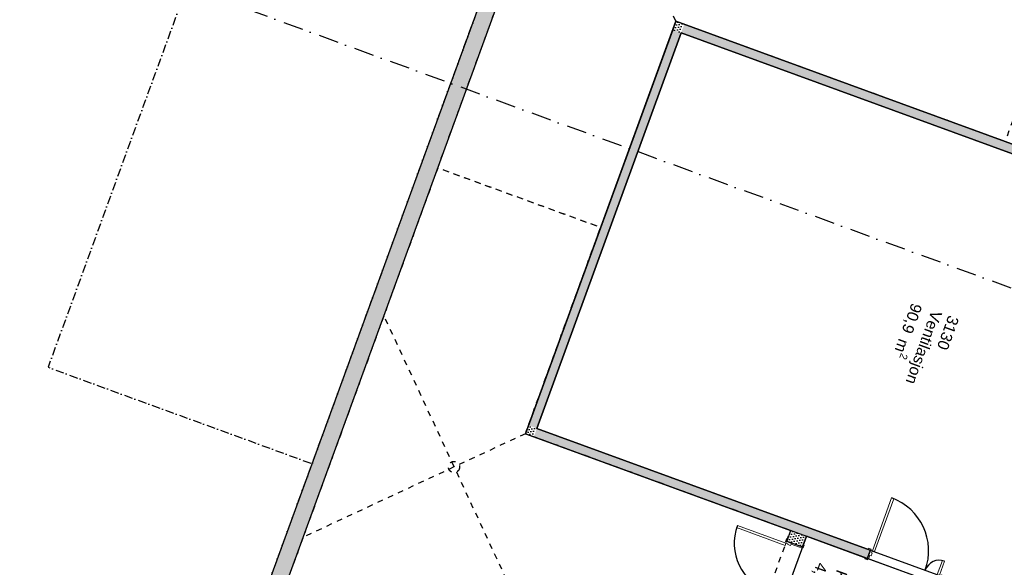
# Model space of a CAD drawing. Header units: millimetres. Extents: x 112481703 to 112588218, y 1264621066 to 1264714063.
# Tile 8 of 81: x 112503730 to 112521236, y 1264675510 to 1264685238. Entities that reach past the tile are written whole.
import ezdxf
from ezdxf.enums import TextEntityAlignment as Align

# ---------------------------------------------------------------- set-up
doc = ezdxf.new("R2010")
doc.units = ezdxf.units.MM
doc.header["$LTSCALE"] = 0.5
doc.header["$MEASUREMENT"] = 0
for name, pattern in [('Over snittplan', [520, 300, -100, 20, -100]), ('PLINE', [0]), ('Prikk & stiplet', [1340.555525, 705.555534, -352.777767, 0, -282.222223]), ('Stipling', [400, 200, -200])]:
    doc.linetypes.add(name, pattern=pattern)
for name, color, linetype in [('0(Nye konstruksjoner)', 7, 'Continuous'), ('231- Bærende yttervegger (Skravur)(Nye konstruksjoner)', 7, 'Continuous'), ('231- Bærende yttervegger(Nye konstruksjoner)', 7, 'Continuous'), ('244- Vinduer_ dører_ foldevegger(Nye konstruksjoner)', 7, 'Continuous'), ('26-- Yttertak (Skravur)(Nye konstruksjoner)', 7, 'Continuous'), ('26-- Yttertak(Nye konstruksjoner)', 7, 'Continuous'), ('27-- Fast inventar(Nye konstruksjoner)', 7, 'Continuous'), ('852- Snittmarkør', 7, 'Continuous'), ('862- M___Nettoareal (1-100)', 7, 'Continuous'), ('862- M___Nettoareal(Nye konstruksjoner)', 7, 'Continuous'), ('862- M___Nettoareal(Polylinje)(Nye konstruksjoner)', 7, 'Continuous'), ('878- Annen overflate_visuell informasjon', 7, 'Continuous')]:
    doc.layers.add(name, color=color, linetype=linetype)
doc.layers.add('234- Vinduer_ dører_ porter(Nye konstruksjoner)', color=7, linetype='Continuous', lineweight=0)
doc.styles.add('GENERATED_STYLE_1', font='arial.ttf')
pattern_1 = [(249.95599, (112557650, 1264717795), (-81.35699, 29.68231), [0, -50]), (249.95599, (112557682.11, 1264717756.67), (-81.35699, 29.68231), [0, -50])]

# ---------------------------------------------------------------- blocks, each defined once
blk = doc.blocks.new('Korridor_3110_7', base_point=(112518076, 1264675234))
at = {"layer": '862- M___Nettoareal(Polylinje)(Nye konstruksjoner)', "linetype": 'PLINE', "flags": 128}
blk.add_lwpolyline([(112520160, 1264675169), (112517717, 1264676060), (112517128, 1264674446), (112519571, 1264673555)], close=True, dxfattribs=at)
blk = doc.blocks.new('Ventilasjon_3130_9', base_point=(112522149, 1264678563))
at = {"layer": '862- M___Nettoareal(Polylinje)(Nye konstruksjoner)', "linetype": 'PLINE', "flags": 128}
blk.add_lwpolyline([(112512926, 1264677978), (112524339, 1264673815), (112526902, 1264680842), (112515490, 1264685005)], close=True, dxfattribs=at)
blk = doc.blocks.new('Dør tofløyet asymmetrisk[5]', base_point=(112557650, 1264717795))
at = {"layer": '234- Vinduer_ dører_ porter(Nye konstruksjoner)', "linetype": 'PLINE'}
for p, q in [((112519233, 1264676742), (112518891, 1264675802)), ((112518928, 1264675789), (112519271, 1264676728)), ((112519271, 1264676728), (112519233, 1264676742)), ((112518824, 1264675847), (112518817, 1264675829)), ((112518817, 1264675829), (112518864, 1264675812)), ((112518852, 1264675816), (112518821, 1264675730)), ((112518871, 1264675830), (112518824, 1264675847)), ((112518830, 1264675727), (112518862, 1264675813)), ((112518862, 1264675813), (112518852, 1264675816)), ((112518862, 1264675813), (112518891, 1264675802)), ((112518864, 1264675812), (112518871, 1264675830)), ((112518891, 1264675802), (112518877, 1264675765)), ((112518891, 1264675802), (112518928, 1264675789)), ((112518763, 1264675679), (112518756, 1264675661)), ((112518756, 1264675661), (112518803, 1264675644)), ((112518810, 1264675662), (112518763, 1264675679)), ((112518821, 1264675730), (112518797, 1264675666)), ((112518797, 1264675666), (112518821, 1264675658)), ((112518803, 1264675644), (112518810, 1264675662)), ((112518844, 1264675721), (112518821, 1264675730)), ((112518830, 1264675727), (112518821, 1264675730)), ((112518821, 1264675658), (112518844, 1264675721)), ((112518870, 1264675712), (112518830, 1264675727)), ((112518888, 1264675761), (112518870, 1264675712)), ((112518877, 1264675765), (112518888, 1264675761)), ((112520044, 1264675382), (112520136, 1264675633)), ((112520174, 1264675620), (112520082, 1264675368)), ((112520136, 1264675633), (112520174, 1264675620)), ((112520039, 1264675285), (112520057, 1264675334)), ((112520079, 1264675271), (112520039, 1264675285)), ((112520065, 1264675276), (112520042, 1264675212)), ((112520082, 1264675368), (112520044, 1264675382)), ((112520057, 1264675334), (112520068, 1264675330)), ((112520089, 1264675267), (112520065, 1264675276)), ((112520066, 1264675203), (112520089, 1264675267)), ((112520068, 1264675330), (112520082, 1264675368)), ((112520111, 1264675357), (112520079, 1264675271)), ((112520079, 1264675271), (112520089, 1264675267)), ((112520082, 1264675368), (112520111, 1264675357)), ((112520120, 1264675354), (112520089, 1264675267)), ((112520115, 1264675376), (112520108, 1264675358)), ((112520108, 1264675358), (112520155, 1264675341)), ((112520111, 1264675357), (112520120, 1264675354)), ((112520162, 1264675359), (112520115, 1264675376)), ((112520155, 1264675341), (112520162, 1264675359)), ((112520042, 1264675212), (112520066, 1264675203)), ((112520053, 1264675208), (112520047, 1264675190)), ((112520047, 1264675190), (112520094, 1264675173)), ((112520100, 1264675191), (112520053, 1264675208)), ((112520094, 1264675173), (112520100, 1264675191))]:
    blk.add_line(p, q, dxfattribs=at)
at = {"layer": '244- Vinduer_ dører_ foldevegger(Nye konstruksjoner)', "linetype": 'PLINE'}
for p, q in [((112518852, 1264675816), (112518817, 1264675829)), ((112518852, 1264675816), (112518817, 1264675829)), ((112518852, 1264675816), (112518821, 1264675730)), ((112518852, 1264675816), (112518821, 1264675730)), ((112518797, 1264675666), (112518763, 1264675679)), ((112518797, 1264675666), (112518763, 1264675679)), ((112518821, 1264675730), (112518797, 1264675666)), ((112518821, 1264675730), (112518797, 1264675666)), ((112520089, 1264675267), (112520066, 1264675203)), ((112520089, 1264675267), (112520066, 1264675203)), ((112520120, 1264675354), (112520089, 1264675267)), ((112520120, 1264675354), (112520089, 1264675267)), ((112520120, 1264675354), (112520155, 1264675341)), ((112520120, 1264675354), (112520155, 1264675341)), ((112520066, 1264675203), (112520100, 1264675191)), ((112520066, 1264675203), (112520100, 1264675191))]:
    blk.add_line(p, q, dxfattribs=at)
for centre, radius, start, end in [((112518891, 1264675802), 1000, 339.956, 69.956), ((112520082, 1264675368), 268, 69.956, 159.956)]:
    blk.add_arc(centre, radius, start, end, dxfattribs=at)
blk = doc.blocks.new('Dør[7]', base_point=(112557650, 1264717795))
at = {"layer": '234- Vinduer_ dører_ porter(Nye konstruksjoner)', "linetype": 'PLINE'}
for p, q in [((112516477, 1264676214), (112516490, 1264676252)), ((112517339, 1264675900), (112516477, 1264676214)), ((112516490, 1264676252), (112517353, 1264675937)), ((112517344, 1264675970), (112517362, 1264676017)), ((112517362, 1264675964), (112517344, 1264675970)), ((112517363, 1264675966), (112517353, 1264675937)), ((112517362, 1264676017), (112517379, 1264676011)), ((112517379, 1264676011), (112517362, 1264675964)), ((112517363, 1264675966), (112517367, 1264675976)), ((112517450, 1264675935), (112517363, 1264675966)), ((112517367, 1264675976), (112517453, 1264675944)), ((112517353, 1264675937), (112517339, 1264675900)), ((112517353, 1264675937), (112517390, 1264675924)), ((112517390, 1264675924), (112517386, 1264675912)), ((112517386, 1264675912), (112517435, 1264675895)), ((112517435, 1264675895), (112517450, 1264675935)), ((112517445, 1264675921), (112517453, 1264675944)), ((112517640, 1264675850), (112517445, 1264675921)), ((112517450, 1264675935), (112517453, 1264675944)), ((112517453, 1264675944), (112517649, 1264675873)), ((112517649, 1264675873), (112517640, 1264675850)), ((112517644, 1264675861), (112517661, 1264675908)), ((112517662, 1264675854), (112517644, 1264675861)), ((112517661, 1264675908), (112517679, 1264675901)), ((112517679, 1264675901), (112517662, 1264675854)), ((112516994, 1264675008), (112517011, 1264675055)), ((112517011, 1264675002), (112516994, 1264675008)), ((112517011, 1264675055), (112517029, 1264675049)), ((112517029, 1264675049), (112517011, 1264675002)), ((112517027, 1264675046), (112517024, 1264675036)), ((112517024, 1264675036), (112517110, 1264675005)), ((112517038, 1264675075), (112517027, 1264675046)), ((112517027, 1264675046), (112517114, 1264675014)), ((112517076, 1264675061), (112517038, 1264675075)), ((112517080, 1264675072), (112517076, 1264675061)), ((112517129, 1264675055), (112517080, 1264675072)), ((112517110, 1264675005), (112517119, 1264675028)), ((112517114, 1264675014), (112517110, 1264675005)), ((112517306, 1264674934), (112517110, 1264675005)), ((112517114, 1264675014), (112517129, 1264675055)), ((112517119, 1264675028), (112517314, 1264674957)), ((112517293, 1264674899), (112517310, 1264674946)), ((112517314, 1264674957), (112517306, 1264674934)), ((112517310, 1264674946), (112517328, 1264674939)), ((112517328, 1264674939), (112517311, 1264674892)), ((112517311, 1264674892), (112517293, 1264674899))]:
    blk.add_line(p, q, dxfattribs=at)
at = {"layer": '244- Vinduer_ dører_ foldevegger(Nye konstruksjoner)', "linetype": 'PLINE'}
for p, q in [((112517367, 1264675976), (112517379, 1264676011)), ((112517367, 1264675976), (112517379, 1264676011)), ((112517367, 1264675976), (112517453, 1264675944)), ((112517367, 1264675976), (112517453, 1264675944)), ((112517453, 1264675944), (112517649, 1264675873)), ((112517453, 1264675944), (112517649, 1264675873)), ((112517649, 1264675873), (112517661, 1264675908)), ((112517649, 1264675873), (112517661, 1264675908)), ((112517024, 1264675036), (112517011, 1264675002)), ((112517024, 1264675036), (112517011, 1264675002)), ((112517024, 1264675036), (112517110, 1264675005)), ((112517024, 1264675036), (112517110, 1264675005)), ((112517110, 1264675005), (112517306, 1264674934)), ((112517110, 1264675005), (112517306, 1264674934)), ((112517306, 1264674934), (112517293, 1264674899)), ((112517306, 1264674934), (112517293, 1264674899))]:
    blk.add_line(p, q, dxfattribs=at)
blk.add_arc((112517353, 1264675937), 918, 159.956, 249.956, dxfattribs=at)
blk = doc.blocks.new('Label_5', base_point=(112519805, 1264679447))
at = {"layer": '862- M___Nettoareal (1-100)', "char_height": 200, "attachment_point": 1, "rotation": 249.956, "style": 'GENERATED_STYLE_1'}
for s, insert in [('\\A1;{\\pql;\\pt0,241000;\\fArial|b0|i0|c0|p0;\\W1.000000;90,9\\fArial|b0|i0|c0|p0;\\W1.000000;\\A1{\\H.66x;\\S^  ;}\\fArial|b0|i0|c0|p0;\\W1.000000; m\\fArial|b0|i0|c0|p0;\\W1.000000;\\A1{\\H.66x;\\S2^  ;}\\fArial|b0|i0|c0|p0;\\W1.000000;\\fArial|b0|i0|c0|p0;\\W1.000000;\\fArial|b0|i0|c0|p0;\\W1.000000;\\fArial|b0|i0|c0|p0;\\W1.000000;\\fArial|b0|i0|c0|p0;\\W1.000000;\\fArial|b0|i0|c0|p0;\\W1.000000;\\fArial|b0|i0|c0|p0;\\W1.000000;\\A1{\\H.66x;\\S^  ;}\\fArial|b0|i0|c0|p0;\\W1.000000;\\fArial|b0|i0|c0|p0;\\W1.000000;\\A1{\\H.66x;\\S^  ;}\\fArial|b0|i0|c0|p0;\\W1.000000;\\fArial|b0|i0|c0|p0;\\W1.000000;\\fArial|b0|i0|c0|p0;\\W1.000000;\\fArial|b0|i0|c0|p0;\\W1.000000;\\fArial|b0|i0|c0|p0;\\W1.000000;\\fArial|b0|i0|c0|p0;\\W1.000000;\\fArial|b0|i0|c0|p0;\\W1.000000;\\A1{\\H.66x;\\S^  ;}\\fArial|b0|i0|c0|p0;\\W1.000000;\\fArial|b0|i0|c0|p0;\\W1.000000;\\A1{\\H.66x;\\S^  ;}\\fArial|b0|i0|c0|p0;\\W1.000000;\\fArial|b0|i0|c0|p0;\\W1.000000;\\fArial|b0|i0|c0|p0;\\W1.000000;\\fArial|b0|i0|c0|p0;\\W1.000000;\\fArial|b0|i0|c0|p0;\\W1.000000;\\fArial|b0|i0|c0|p0;\\W1.000000;\\fArial|b0|i0|c0|p0;\\W1.000000;\\A1{\\H.66x;\\S^  ;}\\fArial|b0|i0|c0|p0;\\W1.000000;\\fArial|b0|i0|c0|p0;\\W1.000000;\\A1{\\H.66x;\\S^  ;}\\fArial|b0|i0|c0|p0;\\W1.000000;\\fArial|b0|i0|c0|p0;\\W1.000000;\\fArial|b0|i0|c0|p0;\\W1.000000;\\fArial|b0|i0|c0|p0;\\W1.000000;\\fArial|b0|i0|c0|p0;\\W1.000000;\\fArial|b0|i0|c0|p0;\\W1.000000;\\fArial|b0|i0|c0|p0;\\W1.000000;\\A1{\\H.66x;\\S^  ;}\\fArial|b0|i0|c0|p0;\\W1.000000;\\fArial|b0|i0|c0|p0;\\W1.000000;\\A1{\\H.66x;\\S^  ;}\\fArial|b0|i0|c0|p0;\\W1.000000;\\fArial|b0|i0|c0|p0;\\W1.000000;\\fArial|b0|i0|c0|p0;\\W1.000000;\\fArial|b0|i0|c0|p0;\\W1.000000;\\fArial|b0|i0|c0|p0;\\W1.000000;\\fArial|b0|i0|c0|p0;\\W1.000000;\\fArial|b0|i0|c0|p0;\\W1.000000;\\fArial|b0|i0|c0|p0;\\W1.000000;}', (112519836, 1264680131)), ('\\A1;{\\pql;\\pt0,241000;\\fArial|b0|i0|c0|p0;\\W1.000000;Ventilasjon\\fArial|b0|i0|c0|p0;\\W1.000000;\\A1{\\H.66x;\\S^  ;}\\fArial|b0|i0|c0|p0;\\W1.000000;\\fArial|b0|i0|c0|p0;\\W1.000000;\\A1{\\H.66x;\\S^  ;}\\fArial|b0|i0|c0|p0;\\W1.000000;\\fArial|b0|i0|c0|p0;\\W1.000000;\\fArial|b0|i0|c0|p0;\\W1.000000;\\fArial|b0|i0|c0|p0;\\W1.000000;\\fArial|b0|i0|c0|p0;\\W1.000000;\\fArial|b0|i0|c0|p0;\\W1.000000;\\fArial|b0|i0|c0|p0;\\W1.000000;\\A1{\\H.66x;\\S^  ;}\\fArial|b0|i0|c0|p0;\\W1.000000;\\fArial|b0|i0|c0|p0;\\W1.000000;\\A1{\\H.66x;\\S^  ;}\\fArial|b0|i0|c0|p0;\\W1.000000;\\fArial|b0|i0|c0|p0;\\W1.000000;\\fArial|b0|i0|c0|p0;\\W1.000000;\\fArial|b0|i0|c0|p0;\\W1.000000;\\fArial|b0|i0|c0|p0;\\W1.000000;\\fArial|b0|i0|c0|p0;\\W1.000000;\\fArial|b0|i0|c0|p0;\\W1.000000;\\A1{\\H.66x;\\S^  ;}\\fArial|b0|i0|c0|p0;\\W1.000000;\\fArial|b0|i0|c0|p0;\\W1.000000;\\A1{\\H.66x;\\S^  ;}\\fArial|b0|i0|c0|p0;\\W1.000000;\\fArial|b0|i0|c0|p0;\\W1.000000;\\fArial|b0|i0|c0|p0;\\W1.000000;\\fArial|b0|i0|c0|p0;\\W1.000000;\\fArial|b0|i0|c0|p0;\\W1.000000;\\fArial|b0|i0|c0|p0;\\W1.000000;\\fArial|b0|i0|c0|p0;\\W1.000000;\\A1{\\H.66x;\\S^  ;}\\fArial|b0|i0|c0|p0;\\W1.000000;\\fArial|b0|i0|c0|p0;\\W1.000000;\\A1{\\H.66x;\\S^  ;}\\fArial|b0|i0|c0|p0;\\W1.000000;\\fArial|b0|i0|c0|p0;\\W1.000000;\\fArial|b0|i0|c0|p0;\\W1.000000;\\fArial|b0|i0|c0|p0;\\W1.000000;\\fArial|b0|i0|c0|p0;\\W1.000000;\\fArial|b0|i0|c0|p0;\\W1.000000;\\fArial|b0|i0|c0|p0;\\W1.000000;\\A1{\\H.66x;\\S^  ;}\\fArial|b0|i0|c0|p0;\\W1.000000;\\fArial|b0|i0|c0|p0;\\W1.000000;\\A1{\\H.66x;\\S^  ;}\\fArial|b0|i0|c0|p0;\\W1.000000;\\fArial|b0|i0|c0|p0;\\W1.000000;\\fArial|b0|i0|c0|p0;\\W1.000000;\\fArial|b0|i0|c0|p0;\\W1.000000;\\fArial|b0|i0|c0|p0;\\W1.000000;\\fArial|b0|i0|c0|p0;\\W1.000000;\\fArial|b0|i0|c0|p0;\\W1.000000;\\fArial|b0|i0|c0|p0;\\W1.000000;}', (112520134, 1264680022)), ('\\A1;{\\pql;\\pt0,241000;\\fArial|b0|i0|c0|p0;\\W1.000000;3130\\fArial|b0|i0|c0|p0;\\W1.000000;\\A1{\\H.66x;\\S^  ;}\\fArial|b0|i0|c0|p0;\\W1.000000;\\fArial|b0|i0|c0|p0;\\W1.000000;\\A1{\\H.66x;\\S^  ;}\\fArial|b0|i0|c0|p0;\\W1.000000;\\fArial|b0|i0|c0|p0;\\W1.000000;\\fArial|b0|i0|c0|p0;\\W1.000000;\\fArial|b0|i0|c0|p0;\\W1.000000;\\fArial|b0|i0|c0|p0;\\W1.000000;\\fArial|b0|i0|c0|p0;\\W1.000000;\\fArial|b0|i0|c0|p0;\\W1.000000;\\A1{\\H.66x;\\S^  ;}\\fArial|b0|i0|c0|p0;\\W1.000000;\\fArial|b0|i0|c0|p0;\\W1.000000;\\A1{\\H.66x;\\S^  ;}\\fArial|b0|i0|c0|p0;\\W1.000000;\\fArial|b0|i0|c0|p0;\\W1.000000;\\fArial|b0|i0|c0|p0;\\W1.000000;\\fArial|b0|i0|c0|p0;\\W1.000000;\\fArial|b0|i0|c0|p0;\\W1.000000;\\fArial|b0|i0|c0|p0;\\W1.000000;\\fArial|b0|i0|c0|p0;\\W1.000000;\\A1{\\H.66x;\\S^  ;}\\fArial|b0|i0|c0|p0;\\W1.000000;\\fArial|b0|i0|c0|p0;\\W1.000000;\\A1{\\H.66x;\\S^  ;}\\fArial|b0|i0|c0|p0;\\W1.000000;\\fArial|b0|i0|c0|p0;\\W1.000000;\\fArial|b0|i0|c0|p0;\\W1.000000;\\fArial|b0|i0|c0|p0;\\W1.000000;\\fArial|b0|i0|c0|p0;\\W1.000000;\\fArial|b0|i0|c0|p0;\\W1.000000;\\fArial|b0|i0|c0|p0;\\W1.000000;\\A1{\\H.66x;\\S^  ;}\\fArial|b0|i0|c0|p0;\\W1.000000;\\fArial|b0|i0|c0|p0;\\W1.000000;\\A1{\\H.66x;\\S^  ;}\\fArial|b0|i0|c0|p0;\\W1.000000;\\fArial|b0|i0|c0|p0;\\W1.000000;\\fArial|b0|i0|c0|p0;\\W1.000000;\\fArial|b0|i0|c0|p0;\\W1.000000;\\fArial|b0|i0|c0|p0;\\W1.000000;\\fArial|b0|i0|c0|p0;\\W1.000000;\\fArial|b0|i0|c0|p0;\\W1.000000;\\A1{\\H.66x;\\S^  ;}\\fArial|b0|i0|c0|p0;\\W1.000000;\\fArial|b0|i0|c0|p0;\\W1.000000;\\A1{\\H.66x;\\S^  ;}\\fArial|b0|i0|c0|p0;\\W1.000000;\\fArial|b0|i0|c0|p0;\\W1.000000;\\fArial|b0|i0|c0|p0;\\W1.000000;\\fArial|b0|i0|c0|p0;\\W1.000000;\\fArial|b0|i0|c0|p0;\\W1.000000;\\fArial|b0|i0|c0|p0;\\W1.000000;\\fArial|b0|i0|c0|p0;\\W1.000000;\\fArial|b0|i0|c0|p0;\\W1.000000;}', (112520436, 1264679933))]:
    blk.add_mtext(s, dxfattribs=dict(at, insert=insert))
at = {"layer": '862- M___Nettoareal (1-100)', "style": 'GENERATED_STYLE_1'}
for tag, p in [('DUMMY_108', (112519888, 1264680133)), ('DUMMY_107', (112520183, 1264680025)), ('DUMMY_106', (112520479, 1264679917))]:
    blk.add_attdef(tag, text='', height=200, rotation=249.956, dxfattribs=at).set_placement(p, align=Align.TOP_LEFT)
blk = doc.blocks.new('Label_21', base_point=(112518184, 1264675003))
at = {"layer": '862- M___Nettoareal (1-100)', "char_height": 200, "attachment_point": 1, "rotation": 249.956, "style": 'GENERATED_STYLE_1'}
for s, insert in [('\\A1;{\\pql;\\pt0,241000;\\fArial|b0|i0|c0|p0;\\W1.000000;4,5\\fArial|b0|i0|c0|p0;\\W1.000000;\\A1{\\H.66x;\\S^  ;}\\fArial|b0|i0|c0|p0;\\W1.000000; m\\fArial|b0|i0|c0|p0;\\W1.000000;\\A1{\\H.66x;\\S2^  ;}\\fArial|b0|i0|c0|p0;\\W1.000000;\\fArial|b0|i0|c0|p0;\\W1.000000;\\fArial|b0|i0|c0|p0;\\W1.000000;\\fArial|b0|i0|c0|p0;\\W1.000000;\\fArial|b0|i0|c0|p0;\\W1.000000;\\fArial|b0|i0|c0|p0;\\W1.000000;\\fArial|b0|i0|c0|p0;\\W1.000000;\\A1{\\H.66x;\\S^  ;}\\fArial|b0|i0|c0|p0;\\W1.000000;\\fArial|b0|i0|c0|p0;\\W1.000000;\\A1{\\H.66x;\\S^  ;}\\fArial|b0|i0|c0|p0;\\W1.000000;\\fArial|b0|i0|c0|p0;\\W1.000000;\\fArial|b0|i0|c0|p0;\\W1.000000;\\fArial|b0|i0|c0|p0;\\W1.000000;\\fArial|b0|i0|c0|p0;\\W1.000000;\\fArial|b0|i0|c0|p0;\\W1.000000;\\fArial|b0|i0|c0|p0;\\W1.000000;\\A1{\\H.66x;\\S^  ;}\\fArial|b0|i0|c0|p0;\\W1.000000;\\fArial|b0|i0|c0|p0;\\W1.000000;\\A1{\\H.66x;\\S^  ;}\\fArial|b0|i0|c0|p0;\\W1.000000;\\fArial|b0|i0|c0|p0;\\W1.000000;\\fArial|b0|i0|c0|p0;\\W1.000000;\\fArial|b0|i0|c0|p0;\\W1.000000;\\fArial|b0|i0|c0|p0;\\W1.000000;\\fArial|b0|i0|c0|p0;\\W1.000000;\\fArial|b0|i0|c0|p0;\\W1.000000;\\A1{\\H.66x;\\S^  ;}\\fArial|b0|i0|c0|p0;\\W1.000000;\\fArial|b0|i0|c0|p0;\\W1.000000;\\A1{\\H.66x;\\S^  ;}\\fArial|b0|i0|c0|p0;\\W1.000000;\\fArial|b0|i0|c0|p0;\\W1.000000;\\fArial|b0|i0|c0|p0;\\W1.000000;\\fArial|b0|i0|c0|p0;\\W1.000000;\\fArial|b0|i0|c0|p0;\\W1.000000;\\fArial|b0|i0|c0|p0;\\W1.000000;\\fArial|b0|i0|c0|p0;\\W1.000000;\\A1{\\H.66x;\\S^  ;}\\fArial|b0|i0|c0|p0;\\W1.000000;\\fArial|b0|i0|c0|p0;\\W1.000000;\\A1{\\H.66x;\\S^  ;}\\fArial|b0|i0|c0|p0;\\W1.000000;\\fArial|b0|i0|c0|p0;\\W1.000000;\\fArial|b0|i0|c0|p0;\\W1.000000;\\fArial|b0|i0|c0|p0;\\W1.000000;\\fArial|b0|i0|c0|p0;\\W1.000000;\\fArial|b0|i0|c0|p0;\\W1.000000;\\fArial|b0|i0|c0|p0;\\W1.000000;\\fArial|b0|i0|c0|p0;\\W1.000000;}', (112518154, 1264675523)), ('\\A1;{\\pql;\\pt0,241000;\\fArial|b0|i0|c0|p0;\\W1.000000;Korridor\\fArial|b0|i0|c0|p0;\\W1.000000;\\A1{\\H.66x;\\S^  ;}\\fArial|b0|i0|c0|p0;\\W1.000000;\\fArial|b0|i0|c0|p0;\\W1.000000;\\A1{\\H.66x;\\S^  ;}\\fArial|b0|i0|c0|p0;\\W1.000000;\\fArial|b0|i0|c0|p0;\\W1.000000;\\fArial|b0|i0|c0|p0;\\W1.000000;\\fArial|b0|i0|c0|p0;\\W1.000000;\\fArial|b0|i0|c0|p0;\\W1.000000;\\fArial|b0|i0|c0|p0;\\W1.000000;\\fArial|b0|i0|c0|p0;\\W1.000000;\\A1{\\H.66x;\\S^  ;}\\fArial|b0|i0|c0|p0;\\W1.000000;\\fArial|b0|i0|c0|p0;\\W1.000000;\\A1{\\H.66x;\\S^  ;}\\fArial|b0|i0|c0|p0;\\W1.000000;\\fArial|b0|i0|c0|p0;\\W1.000000;\\fArial|b0|i0|c0|p0;\\W1.000000;\\fArial|b0|i0|c0|p0;\\W1.000000;\\fArial|b0|i0|c0|p0;\\W1.000000;\\fArial|b0|i0|c0|p0;\\W1.000000;\\fArial|b0|i0|c0|p0;\\W1.000000;\\A1{\\H.66x;\\S^  ;}\\fArial|b0|i0|c0|p0;\\W1.000000;\\fArial|b0|i0|c0|p0;\\W1.000000;\\A1{\\H.66x;\\S^  ;}\\fArial|b0|i0|c0|p0;\\W1.000000;\\fArial|b0|i0|c0|p0;\\W1.000000;\\fArial|b0|i0|c0|p0;\\W1.000000;\\fArial|b0|i0|c0|p0;\\W1.000000;\\fArial|b0|i0|c0|p0;\\W1.000000;\\fArial|b0|i0|c0|p0;\\W1.000000;\\fArial|b0|i0|c0|p0;\\W1.000000;\\A1{\\H.66x;\\S^  ;}\\fArial|b0|i0|c0|p0;\\W1.000000;\\fArial|b0|i0|c0|p0;\\W1.000000;\\A1{\\H.66x;\\S^  ;}\\fArial|b0|i0|c0|p0;\\W1.000000;\\fArial|b0|i0|c0|p0;\\W1.000000;\\fArial|b0|i0|c0|p0;\\W1.000000;\\fArial|b0|i0|c0|p0;\\W1.000000;\\fArial|b0|i0|c0|p0;\\W1.000000;\\fArial|b0|i0|c0|p0;\\W1.000000;\\fArial|b0|i0|c0|p0;\\W1.000000;\\A1{\\H.66x;\\S^  ;}\\fArial|b0|i0|c0|p0;\\W1.000000;\\fArial|b0|i0|c0|p0;\\W1.000000;\\A1{\\H.66x;\\S^  ;}\\fArial|b0|i0|c0|p0;\\W1.000000;\\fArial|b0|i0|c0|p0;\\W1.000000;\\fArial|b0|i0|c0|p0;\\W1.000000;\\fArial|b0|i0|c0|p0;\\W1.000000;\\fArial|b0|i0|c0|p0;\\W1.000000;\\fArial|b0|i0|c0|p0;\\W1.000000;\\fArial|b0|i0|c0|p0;\\W1.000000;\\fArial|b0|i0|c0|p0;\\W1.000000;}', (112518452, 1264675414)), ('\\A1;{\\pql;\\pt0,241000;\\fArial|b0|i0|c0|p0;\\W1.000000;3110\\fArial|b0|i0|c0|p0;\\W1.000000;\\A1{\\H.66x;\\S^  ;}\\fArial|b0|i0|c0|p0;\\W1.000000;\\fArial|b0|i0|c0|p0;\\W1.000000;\\A1{\\H.66x;\\S^  ;}\\fArial|b0|i0|c0|p0;\\W1.000000;\\fArial|b0|i0|c0|p0;\\W1.000000;\\fArial|b0|i0|c0|p0;\\W1.000000;\\fArial|b0|i0|c0|p0;\\W1.000000;\\fArial|b0|i0|c0|p0;\\W1.000000;\\fArial|b0|i0|c0|p0;\\W1.000000;\\fArial|b0|i0|c0|p0;\\W1.000000;\\A1{\\H.66x;\\S^  ;}\\fArial|b0|i0|c0|p0;\\W1.000000;\\fArial|b0|i0|c0|p0;\\W1.000000;\\A1{\\H.66x;\\S^  ;}\\fArial|b0|i0|c0|p0;\\W1.000000;\\fArial|b0|i0|c0|p0;\\W1.000000;\\fArial|b0|i0|c0|p0;\\W1.000000;\\fArial|b0|i0|c0|p0;\\W1.000000;\\fArial|b0|i0|c0|p0;\\W1.000000;\\fArial|b0|i0|c0|p0;\\W1.000000;\\fArial|b0|i0|c0|p0;\\W1.000000;\\A1{\\H.66x;\\S^  ;}\\fArial|b0|i0|c0|p0;\\W1.000000;\\fArial|b0|i0|c0|p0;\\W1.000000;\\A1{\\H.66x;\\S^  ;}\\fArial|b0|i0|c0|p0;\\W1.000000;\\fArial|b0|i0|c0|p0;\\W1.000000;\\fArial|b0|i0|c0|p0;\\W1.000000;\\fArial|b0|i0|c0|p0;\\W1.000000;\\fArial|b0|i0|c0|p0;\\W1.000000;\\fArial|b0|i0|c0|p0;\\W1.000000;\\fArial|b0|i0|c0|p0;\\W1.000000;\\A1{\\H.66x;\\S^  ;}\\fArial|b0|i0|c0|p0;\\W1.000000;\\fArial|b0|i0|c0|p0;\\W1.000000;\\A1{\\H.66x;\\S^  ;}\\fArial|b0|i0|c0|p0;\\W1.000000;\\fArial|b0|i0|c0|p0;\\W1.000000;\\fArial|b0|i0|c0|p0;\\W1.000000;\\fArial|b0|i0|c0|p0;\\W1.000000;\\fArial|b0|i0|c0|p0;\\W1.000000;\\fArial|b0|i0|c0|p0;\\W1.000000;\\fArial|b0|i0|c0|p0;\\W1.000000;\\A1{\\H.66x;\\S^  ;}\\fArial|b0|i0|c0|p0;\\W1.000000;\\fArial|b0|i0|c0|p0;\\W1.000000;\\A1{\\H.66x;\\S^  ;}\\fArial|b0|i0|c0|p0;\\W1.000000;\\fArial|b0|i0|c0|p0;\\W1.000000;\\fArial|b0|i0|c0|p0;\\W1.000000;\\fArial|b0|i0|c0|p0;\\W1.000000;\\fArial|b0|i0|c0|p0;\\W1.000000;\\fArial|b0|i0|c0|p0;\\W1.000000;\\fArial|b0|i0|c0|p0;\\W1.000000;\\fArial|b0|i0|c0|p0;\\W1.000000;}', (112518754, 1264675325))]:
    blk.add_mtext(s, dxfattribs=dict(at, insert=insert))
at = {"layer": '862- M___Nettoareal (1-100)', "style": 'GENERATED_STYLE_1'}
for tag, p in [('DUMMY_108', (112518207, 1264675525)), ('DUMMY_107', (112518502, 1264675417)), ('DUMMY_106', (112518797, 1264675309))]:
    blk.add_attdef(tag, text='', height=200, rotation=249.956, dxfattribs=at).set_placement(p, align=Align.TOP_LEFT)

msp = doc.modelspace()

# ---------------------------------------------------------------- hatches: boundary and pattern name
at = {"layer": '231- Bærende yttervegger (Skravur)(Nye konstruksjoner)', "linetype": 'Continuous'}
h = msp.add_hatch(dxfattribs=at)
h.set_pattern_fill('Prikker_tett', color=256, style=0, pattern_type=2)
h.set_pattern_definition(pattern_1)
h.paths.add_polyline_path([(112506741, 1264670484), (112512876, 1264687300), (112512594, 1264687403), (112506459, 1264670587)])
h = msp.add_hatch(dxfattribs=at)
h.set_pattern_fill('Prikker_tett', color=256, style=0, pattern_type=2)
h.set_pattern_definition(pattern_1)
h.paths.add_polyline_path([(112517717, 1264676060), (112517435, 1264676163), (112517367, 1264675976), (112517649, 1264675873)])
at = {"layer": '26-- Yttertak (Skravur)(Nye konstruksjoner)', "linetype": 'Continuous'}
h = msp.add_hatch(dxfattribs=at)
h.set_pattern_fill('Prikker_tett', color=256, style=0, pattern_type=2)
h.set_pattern_definition(pattern_1)
h.paths.add_polyline_path([(112512926, 1264677978), (112515490, 1264685005), (112515340, 1264685060), (112512776, 1264678033)])
h = msp.add_hatch(dxfattribs=at)
h.set_pattern_fill('Prikker_tett', color=256, style=0, pattern_type=2)
h.set_pattern_definition(pattern_1)
h.paths.add_polyline_path([(112515490, 1264685005), (112515395, 1264685211), (112515340, 1264685060)])
h = msp.add_hatch(dxfattribs=at)
h.set_pattern_fill('Prikker_tett', color=256, style=0, pattern_type=2)
h.set_pattern_definition(pattern_1)
h.paths.add_polyline_path([(112515545, 1264685156), (112515395, 1264685211), (112515490, 1264685005)])
h = msp.add_hatch(dxfattribs=at)
h.set_pattern_fill('Prikker_tett', color=256, style=0, pattern_type=2)
h.set_pattern_definition(pattern_1)
h.paths.add_polyline_path([(112515490, 1264685005), (112526902, 1264680842), (112526957, 1264680992), (112515545, 1264685156)])
h = msp.add_hatch(dxfattribs=at)
h.set_pattern_fill('Prikker_tett', color=256, style=0, pattern_type=2)
h.set_pattern_definition(pattern_1)
h.paths.add_polyline_path([(112512776, 1264678033), (112512721, 1264677883), (112512926, 1264677978)])
h = msp.add_hatch(dxfattribs=at)
h.set_pattern_fill('Prikker_tett', color=256, style=0, pattern_type=2)
h.set_pattern_definition(pattern_1)
h.paths.add_polyline_path([(112512926, 1264677978), (112512721, 1264677883), (112512872, 1264677828)])
h = msp.add_hatch(dxfattribs=at)
h.set_pattern_fill('Prikker_tett', color=256, style=0, pattern_type=2)
h.set_pattern_definition(pattern_1)
h.paths.add_polyline_path([(112512926, 1264677978), (112512872, 1264677828), (112518797, 1264675666), (112518852, 1264675816)])

# ---------------------------------------------------------------- linework, layer by layer
at = {"layer": '0(Nye konstruksjoner)', "linetype": 'PLINE', "flags": 128}
msp.add_lwpolyline([(112527107, 1264680937), (112524434, 1264673610), (112512721, 1264677883), (112515395, 1264685211)], close=True, dxfattribs=at)
at = {"layer": '231- Bærende yttervegger(Nye konstruksjoner)', "linetype": 'PLINE'}
for p, q in [((112517367, 1264675976), (112517379, 1264676011)), ((112517367, 1264675976), (112517453, 1264675944)), ((112517453, 1264675944), (112517649, 1264675873)), ((112517649, 1264675873), (112517661, 1264675908))]:
    msp.add_line(p, q, dxfattribs=at)
at = {"layer": '231- Bærende yttervegger(Nye konstruksjoner)', "linetype": 'PLINE', "flags": 128}
for points in [[(112506741, 1264670484), (112512979, 1264687582)], [(112512594, 1264687403), (112506459, 1264670587)], [(112517435, 1264676163), (112517367, 1264675976)], [(112517649, 1264675873), (112517717, 1264676060)]]:
    msp.add_lwpolyline(points, dxfattribs=at)
at = {"layer": '26-- Yttertak(Nye konstruksjoner)', "linetype": 'PLINE'}
for p, q in [((112518852, 1264675816), (112518817, 1264675829)), ((112518852, 1264675816), (112518821, 1264675730)), ((112518797, 1264675666), (112518763, 1264675679)), ((112518821, 1264675730), (112518797, 1264675666))]:
    msp.add_line(p, q, dxfattribs=at)
at = {"layer": '26-- Yttertak(Nye konstruksjoner)', "linetype": 'PLINE', "flags": 128}
for points in [[(112515340, 1264685060), (112512721, 1264677883)], [(112515395, 1264685211), (112515340, 1264685060)], [(112527107, 1264680937), (112515395, 1264685211)], [(112512926, 1264677978), (112515490, 1264685005)], [(112515490, 1264685005), (112526902, 1264680842)], [(112512721, 1264677883), (112512872, 1264677828)], [(112518852, 1264675816), (112512926, 1264677978)], [(112512872, 1264677828), (112517435, 1264676163)], [(112517717, 1264676060), (112518797, 1264675666)]]:
    msp.add_lwpolyline(points, dxfattribs=at)
at = {"layer": '27-- Fast inventar(Nye konstruksjoner)', "linetype": 'Stipling'}
for p, q in [((112515395, 1264685211), (112512482, 1264691470)), ((112515395, 1264685211), (112512482, 1264691470)), ((112515084, 1264669490), (112510206, 1264679982)), ((112512721, 1264677883), (112508770, 1264676044))]:
    msp.add_line(p, q, dxfattribs=at)
at = {"layer": '27-- Fast inventar(Nye konstruksjoner)', "linetype": 'Stipling', "flags": 128}
for points in [[(112524336, 1264691529), (112521251, 1264683074), (112515395, 1264685211), (112514058, 1264681547), (112511163, 1264682603), (112512979, 1264687582), (112511288, 1264688199), (112514167, 1264696090), (112522246, 1264693143), (112521972, 1264692391)], [(112514350, 1264667708), (112517435, 1264676163), (112512721, 1264677883), (112514058, 1264681547), (112511163, 1264682603), (112506741, 1264670484)]]:
    msp.add_lwpolyline(points, close=True, dxfattribs=at)
at = {"layer": '27-- Fast inventar(Nye konstruksjoner)', "linetype": 'Stipling'}
msp.add_circle((112511452, 1264677292), 100, dxfattribs=at)
at = {"layer": '852- Snittmarkør', "linetype": 'Prikk & stiplet'}
msp.add_line((112578668, 1264659561), (112483198, 1264694392), dxfattribs=at)
at = {"layer": '878- Annen overflate_visuell informasjon', "linetype": 'Over snittplan', "flags": 128}
for points in [[(112545657, 1264678534), (112539457, 1264680796), (112541239, 1264685681), (112522357, 1264692570), (112522631, 1264693322), (112513988, 1264696475), (112510904, 1264688020), (112512594, 1264687403), (112506357, 1264670305), (112529091, 1264662011), (112533992, 1264675445), (112543485, 1264671981)], [(112510904, 1264688020), (112507902, 1264689115), (112504235, 1264679063), (112508927, 1264677351)]]:
    msp.add_lwpolyline(points, dxfattribs=at)

# ---------------------------------------------------------------- block references
at = {"layer": '244- Vinduer_ dører_ foldevegger(Nye konstruksjoner)', "linetype": 'PLINE'}
for name in ['Dør tofløyet asymmetrisk[5]', 'Dør[7]']:
    msp.add_blockref(name, (112557650, 1264717795), dxfattribs=at)
at = {"layer": '862- M___Nettoareal (1-100)', "linetype": 'PLINE'}
for name, p in [('Label_5', (112519805, 1264679447)), ('Label_21', (112518184, 1264675003))]:
    msp.add_blockref(name, p, dxfattribs=at)
at = {"layer": '862- M___Nettoareal(Nye konstruksjoner)', "linetype": 'Continuous'}
for name, p in [('Ventilasjon_3130_9', (112522149, 1264678563)), ('Korridor_3110_7', (112518076, 1264675234))]:
    msp.add_blockref(name, p, dxfattribs=at)

doc.saveas('drawing.dxf')
